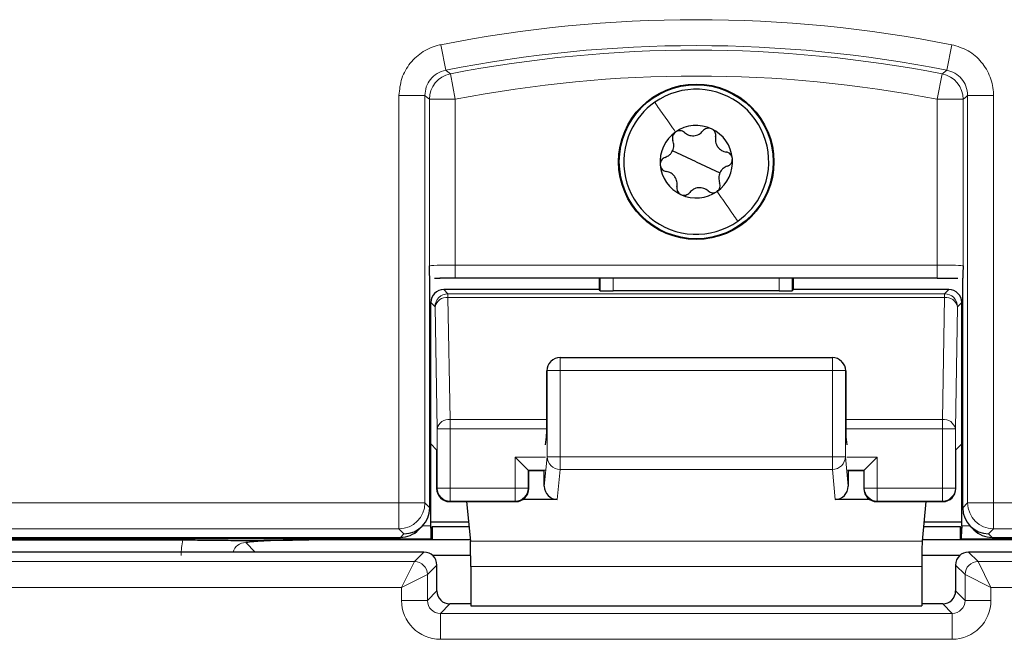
# Paper-space layout 'Blatt3' of a CAD drawing. Header units: millimetres. Extents: x 5 to 418, y 2 to 292.
# Tile 12 of 53: x 66 to 78, y 191 to 199. Entities that reach past the tile are written whole.
import ezdxf

# ---------------------------------------------------------------- set-up
doc = ezdxf.new("R2010")
doc.units = ezdxf.units.MM

psp = doc.layouts.new('Blatt3')

# ---------------------------------------------------------------- linework, layer by layer
at = {"color": 7, "linetype": 'Continuous', "lineweight": 18}
for p, q in [((71.2218, 198.4904), (71.2864, 198.1634)), ((77.8019, 198.4904), (77.7374, 198.1634)), ((71.3457, 198.1156), (71.4093, 197.7884)), ((77.678, 198.1156), (77.6145, 197.7884)), ((70.6843, 192.595), (70.6843, 197.8365)), ((70.6843, 197.8365), (71.0176, 197.8365)), ((71.0176, 197.8365), (71.0176, 192.595)), ((71.076, 195.6454), (71.076, 197.7884)), ((71.076, 197.7884), (71.4093, 197.7884)), ((71.4093, 197.7884), (71.4093, 195.654)), ((77.6145, 197.7884), (77.9478, 197.7884)), ((77.6145, 195.654), (77.6145, 197.7884)), ((77.9478, 197.7884), (77.9478, 195.6454)), ((78.0062, 192.595), (78.0062, 197.8365)), ((78.3394, 197.8365), (78.0062, 197.8365)), ((78.3394, 197.8365), (78.3394, 192.595)), ((71.4093, 195.4873), (71.4093, 195.654)), ((71.4093, 195.654), (77.6145, 195.654)), ((77.6145, 195.4873), (77.6145, 195.654)), ((73.2757, 195.325), (73.2757, 195.4873)), ((73.4423, 195.4873), (73.4423, 195.3222)), ((75.5814, 195.3222), (75.5814, 195.4873)), ((75.7481, 195.4873), (75.7481, 195.325)), ((71.2608, 195.3396), (71.3149, 195.2855)), ((71.3149, 195.2855), (71.3149, 195.2368)), ((71.3149, 195.2855), (77.7088, 195.2855)), ((71.3149, 195.2368), (71.3423, 193.6665)), ((71.3149, 195.2368), (77.7088, 195.2368)), ((77.6814, 193.6665), (77.7088, 195.2368)), ((77.7088, 195.2855), (77.7629, 195.3396)), ((77.7088, 195.2368), (77.7088, 195.2855)), ((71.1483, 195.1189), (71.0942, 195.173)), ((71.1757, 193.5487), (71.1483, 195.1189)), ((77.8755, 195.1189), (77.8481, 193.5487)), ((77.9296, 195.173), (77.8755, 195.1189)), ((72.759, 194.2981), (72.759, 194.4647)), ((76.2648, 194.2981), (76.2648, 194.4647)), ((72.5923, 194.2981), (72.5865, 194.2922)), ((72.5923, 193.1894), (72.5923, 194.2981)), ((72.5923, 194.2981), (72.759, 194.2981)), ((72.759, 194.2981), (72.759, 193.1894)), ((76.2648, 194.2981), (72.759, 194.2981)), ((76.2648, 193.1894), (76.2648, 194.2981)), ((76.2648, 194.2981), (76.4314, 194.2981)), ((76.4314, 194.2981), (76.4314, 193.1894)), ((76.4373, 194.2922), (76.4314, 194.2981)), ((71.3423, 193.6665), (71.3423, 193.5487)), ((71.3423, 193.6665), (72.5865, 193.6665)), ((76.4373, 193.6665), (77.6814, 193.6665)), ((77.6814, 193.5487), (77.6814, 193.6665)), ((71.1757, 192.7843), (71.1757, 193.5487)), ((71.3423, 193.5487), (71.1757, 193.5487)), ((71.3423, 193.5487), (71.3423, 192.7843)), ((71.3423, 193.5487), (72.5863, 193.5487)), ((76.4375, 193.5487), (77.6814, 193.5487)), ((77.6814, 192.7843), (77.6814, 193.5487)), ((77.8481, 193.5487), (77.6814, 193.5487)), ((77.8481, 193.5487), (77.8481, 192.7843)), ((72.5719, 193.1843), (72.1814, 193.1843)), ((72.1814, 192.7843), (72.1814, 193.1843)), ((72.5556, 192.8082), (72.5923, 193.1894)), ((72.5923, 193.1894), (72.759, 193.1894)), ((72.759, 193.0254), (72.759, 193.1894)), ((72.759, 193.1894), (76.2648, 193.1894)), ((76.2648, 193.1894), (76.4314, 193.1894)), ((76.2648, 193.0254), (76.2648, 193.1894)), ((76.4314, 193.1894), (76.4681, 192.8082)), ((76.8423, 193.1843), (76.4518, 193.1843)), ((76.8423, 193.1843), (76.8423, 192.7843)), ((72.3481, 193.0177), (72.3481, 192.7843)), ((72.5691, 193.0177), (72.3481, 193.0177)), ((72.759, 193.0254), (72.7218, 192.6393)), ((76.2648, 193.0254), (72.759, 193.0254)), ((76.3019, 192.6393), (76.2648, 193.0254)), ((76.6757, 193.0177), (76.4547, 193.0177)), ((76.6757, 192.7843), (76.6757, 193.0177)), ((71.1693, 192.778), (71.1757, 192.7843)), ((71.3423, 192.7843), (71.1757, 192.7843)), ((71.3423, 192.7843), (71.3423, 192.6177)), ((71.3423, 192.7843), (72.1814, 192.7843)), ((72.1814, 192.6177), (72.1814, 192.7843)), ((72.3481, 192.7843), (72.1814, 192.7843)), ((72.3481, 192.7843), (72.3544, 192.778)), ((76.6693, 192.778), (76.6757, 192.7843)), ((76.8423, 192.7843), (76.6757, 192.7843)), ((76.8423, 192.7843), (76.8423, 192.6177)), ((76.8423, 192.7843), (77.6814, 192.7843)), ((77.6814, 192.6177), (77.6814, 192.7843)), ((77.8481, 192.7843), (77.6814, 192.7843)), ((77.8481, 192.7843), (77.8544, 192.778)), ((64.3394, 192.595), (70.6843, 192.595)), ((70.6843, 192.595), (71.0176, 192.595)), ((70.6843, 192.595), (70.6843, 192.2617)), ((71.0176, 192.595), (71.0817, 192.5309)), ((71.3423, 192.6177), (71.336, 192.6114)), ((71.3423, 192.6177), (72.1814, 192.6177)), ((72.1878, 192.6114), (72.1814, 192.6177)), ((76.8423, 192.6177), (76.836, 192.6114)), ((76.8423, 192.6177), (77.6814, 192.6177)), ((77.6878, 192.6114), (77.6814, 192.6177)), ((77.9421, 192.5309), (78.0062, 192.595)), ((78.0062, 192.595), (78.3394, 192.595)), ((78.3394, 192.2617), (78.3394, 192.595)), ((78.3394, 192.595), (84.6844, 192.595)), ((70.6843, 192.2617), (64.3394, 192.2617)), ((70.7483, 192.1977), (70.6843, 192.2617)), ((70.7017, 192.151), (70.7483, 192.1977)), ((70.9876, 192.2989), (71.0942, 192.2989)), ((77.9296, 192.2989), (78.0361, 192.2989)), ((78.3394, 192.2617), (78.2754, 192.1977)), ((78.2754, 192.1977), (78.3221, 192.151)), ((84.6844, 192.2617), (78.3394, 192.2617)), ((71.097, 192.1323), (64.1452, 192.1323)), ((68.7114, 192.0846), (68.8342, 191.9618)), ((77.4207, 192.1029), (71.6031, 192.1029)), ((84.8785, 192.1323), (77.9267, 192.1323)), ((70.8838, 191.8396), (71.006, 191.9618)), ((78.0178, 191.9618), (78.14, 191.8396)), ((64.3399, 191.8396), (70.8838, 191.8396)), ((70.7172, 191.5063), (70.8838, 191.8396)), ((78.14, 191.8396), (84.6838, 191.8396)), ((78.14, 191.8396), (78.3066, 191.5063)), ((71.1726, 191.7951), (71.0504, 191.673)), ((77.4159, 191.7749), (71.6079, 191.7749)), ((77.9733, 191.673), (77.8511, 191.7951)), ((70.7172, 191.5063), (71.0504, 191.673)), ((71.0504, 191.673), (71.0504, 191.3396)), ((77.9733, 191.673), (78.3066, 191.5063)), ((77.9733, 191.3396), (77.9733, 191.673)), ((70.7172, 191.5063), (64.3399, 191.5063)), ((70.7172, 191.3396), (70.7172, 191.5063)), ((71.0504, 191.3396), (71.1726, 191.4618)), ((77.8511, 191.4618), (77.9733, 191.3396)), ((84.6838, 191.5063), (78.3066, 191.5063)), ((78.3066, 191.5063), (78.3066, 191.3396)), ((70.7172, 191.3396), (71.0504, 191.3396)), ((78.3066, 191.3396), (77.9733, 191.3396)), ((71.3393, 191.2951), (71.2171, 191.1729)), ((77.8067, 191.1729), (77.6845, 191.2951)), ((71.2171, 190.8396), (71.2171, 191.1729)), ((71.2171, 191.1729), (77.8067, 191.1729)), ((77.8067, 190.8396), (77.8067, 191.1729)), ((77.8067, 190.8396), (71.2171, 190.8396))]:
    psp.add_line(p, q, dxfattribs=at)
at = {"color": 7, "linetype": 'Continuous', "lineweight": 25}
for p, q in [((74.5119, 196.9844), (74.2072, 197.1265)), ((74.5119, 196.9844), (74.8165, 196.8422)), ((71.0817, 192.5311), (71.0817, 195.488)), ((71.1421, 195.4859), (71.2141, 195.4864)), ((77.6145, 195.4873), (71.4093, 195.4873)), ((73.2611, 195.4873), (73.2611, 195.3396)), ((75.7627, 195.3396), (75.7627, 195.4873)), ((77.9421, 192.5311), (77.9421, 195.488)), ((73.2611, 195.3396), (71.2608, 195.3396)), ((73.2757, 195.325), (73.2611, 195.3396)), ((75.5814, 195.3222), (73.4423, 195.3222)), ((75.7627, 195.3396), (75.7481, 195.325)), ((77.7629, 195.3396), (75.7627, 195.3396)), ((71.0942, 193.3536), (71.0942, 195.173)), ((77.9296, 193.3536), (77.9296, 195.173)), ((72.6411, 194.4159), (72.6361, 194.4109)), ((72.759, 194.4647), (76.2648, 194.4647)), ((76.3876, 194.4109), (76.3826, 194.4159)), ((72.5865, 193.6111), (72.5865, 194.2922)), ((76.4373, 194.2922), (76.4373, 193.6111)), ((71.1693, 193.2784), (71.0942, 193.3536)), ((71.0942, 192.2989), (71.0942, 193.3536)), ((72.5719, 193.3422), (72.584, 193.4463)), ((76.4397, 193.4463), (76.4518, 193.3422)), ((77.9296, 193.3536), (77.8544, 193.2784)), ((77.9296, 192.2989), (77.9296, 193.3536)), ((71.1693, 193.2784), (71.1693, 192.778)), ((77.8544, 192.778), (77.8544, 193.2784)), ((72.1814, 193.1843), (72.3481, 193.0177)), ((76.6757, 193.0177), (76.8423, 193.1843)), ((72.3481, 193.0177), (72.3544, 193.0114)), ((72.3544, 192.778), (72.3544, 193.0114)), ((72.5568, 193.0054), (72.3544, 193.0054)), ((72.5556, 192.8082), (72.5556, 193.0054)), ((76.6693, 193.0054), (76.4669, 193.0054)), ((76.4681, 193.0054), (76.4681, 192.8082)), ((76.6757, 193.0177), (76.6693, 193.0114)), ((76.6693, 193.0114), (76.6693, 192.778)), ((71.336, 192.6114), (72.1878, 192.6114)), ((71.5541, 192.6114), (71.6031, 192.1029)), ((72.7218, 192.6393), (72.2802, 192.6393)), ((76.7436, 192.6393), (76.3019, 192.6393)), ((76.836, 192.6114), (77.6878, 192.6114)), ((77.4696, 192.6114), (77.4207, 192.1029)), ((71.0817, 192.5309), (71.0817, 192.5311)), ((77.9421, 192.5309), (77.9421, 192.5311)), ((71.0942, 192.3508), (71.5792, 192.3508)), ((77.4445, 192.3508), (77.9296, 192.3508)), ((70.9375, 192.2487), (70.9841, 192.2953)), ((71.0941, 192.2688), (71.0942, 192.2688)), ((71.1116, 192.2862), (71.0942, 192.2688)), ((71.1116, 192.2862), (71.1116, 192.1177)), ((71.5854, 192.2862), (71.1116, 192.2862)), ((77.9121, 192.2862), (77.4383, 192.2862)), ((77.9121, 192.1177), (77.9121, 192.2862)), ((77.9295, 192.2688), (77.9121, 192.2862)), ((77.9295, 192.2688), (77.9296, 192.2688)), ((78.0397, 192.2953), (78.0863, 192.2487)), ((64.0118, 192.151), (70.7017, 192.151)), ((64.1452, 192.1177), (67.9035, 192.1177)), ((71.1116, 192.1177), (69.5229, 192.1177)), ((71.1116, 192.1177), (71.097, 192.1323)), ((71.6017, 192.1177), (71.1116, 192.1177)), ((77.9121, 192.1177), (77.4221, 192.1177)), ((77.9267, 192.1323), (77.9121, 192.1177)), ((79.5009, 192.1177), (77.9121, 192.1177)), ((78.3221, 192.151), (85.012, 192.151)), ((71.006, 191.9618), (64.2177, 191.9618)), ((84.806, 191.9618), (78.0178, 191.9618)), ((71.6073, 191.9168), (71.1198, 191.9168)), ((77.9039, 191.9168), (77.4164, 191.9168)), ((71.1726, 191.4618), (71.1726, 191.7951)), ((71.6079, 191.7749), (71.6079, 191.2719)), ((77.4159, 191.7749), (77.4159, 191.2719)), ((77.8511, 191.7951), (77.8511, 191.4618)), ((71.6079, 191.2951), (71.3393, 191.2951)), ((71.6079, 191.2719), (77.4159, 191.2719)), ((77.6845, 191.2951), (77.4159, 191.2951))]:
    psp.add_line(p, q, dxfattribs=at)
at = {"color": 7, "linetype": 'Continuous', "lineweight": 18, "flags": 128}
for points in [[(71.2864, 198.1634), (71.2982, 198.1539), (71.3457, 198.1156)], [(77.678, 198.1156), (77.6899, 198.1251), (77.7374, 198.1634)], [(71.076, 197.7884), (71.0467, 197.8125), (71.0176, 197.8365)], [(78.0062, 197.8365), (77.977, 197.8125), (77.9478, 197.7884)]]:
    psp.add_lwpolyline(points, dxfattribs=at)
at = {"color": 7, "linetype": 'Continuous', "lineweight": 25}
for radius in [1, 0.9907]:
    psp.add_circle((74.5119, 196.9844), radius, dxfattribs=at)
at = {"color": 7, "linetype": 'Continuous', "lineweight": 18}
for centre, radius, start, end in [((74.5119, 181.8177), 16.9942, 78.83718, 101.16282), ((74.5119, 181.8177), 16.6609, 78.83718, 101.16282), ((74.5119, 181.8177), 16.6026, 79.00614, 100.99386), ((71.4094, 197.7883), 0.3334, 101.01001, 179.98385), ((74.5119, 181.8177), 16.2693, 79.00614, 100.99386), ((77.6144, 197.7883), 0.3334, 0.01615, 78.98999), ((71.315, 195.1188), 0.1667, 90.02044, 179.97956), ((71.2959, 195.0869), 0.1511, 82.77494, 167.76207), ((77.7088, 195.1188), 0.1667, 0.02044, 89.97956), ((77.7278, 195.0869), 0.1511, 12.23793, 97.22506), ((72.7589, 194.2982), 0.1666, 135.00151, 180.01956), ((76.2648, 194.2982), 0.1666, 359.98044, 44.99849), ((71.3233, 193.5166), 0.1511, 82.77494, 167.76207), ((77.7004, 193.5166), 0.1511, 12.23793, 97.22506), ((72.7583, 193.1913), 0.1659, 180.67094, 270.24638), ((76.2655, 193.1913), 0.1659, 269.75362, 359.32906), ((71.3424, 192.7844), 0.1667, 180.02044, 269.97956), ((72.1814, 192.7844), 0.1667, 270.02044, 359.97956), ((76.8424, 192.7844), 0.1667, 180.02044, 269.97956), ((77.6814, 192.7844), 0.1667, 270.02044, 359.97956), ((70.6842, 192.5951), 0.3334, 270.02044, 359.97956), ((78.3396, 192.5951), 0.3334, 180.02044, 269.97956), ((70.8837, 191.6729), 0.1667, 0.02044, 89.97956), ((78.14, 191.6729), 0.1667, 90.02044, 179.97956)]:
    psp.add_arc(centre, radius, start, end, dxfattribs=at)
at = {"color": 7, "linetype": 'Continuous', "lineweight": 25}
for centre, radius, start, end in [((74.5119, 196.9844), 0.9333, 334.98633, 124.98633), ((74.5119, 196.9844), 0.9333, 124.98633, 154.98633), ((74.5119, 196.9844), 0.4667, 64.98633, 124.98633), ((74.5119, 196.9844), 0.4667, 4.98633, 64.98633), ((74.5119, 196.9844), 0.9333, 154.98633, 304.98633), ((74.5119, 196.9844), 0.4667, 124.98633, 184.98633), ((74.5119, 196.9844), 0.4667, 304.98633, 4.98633), ((74.5119, 196.9844), 0.4667, 184.98633, 244.98633), ((74.5119, 196.9844), 0.4667, 244.98633, 304.98633), ((74.5119, 196.9844), 0.9333, 304.98633, 334.98633), ((72.759, 194.2981), 0.1667, 90, 135), ((76.2648, 194.2981), 0.1667, 45, 90), ((71.336, 192.7781), 0.1667, 180.02044, 269.97956), ((72.1877, 192.7781), 0.1667, 270.02044, 359.97956), ((76.836, 192.7781), 0.1667, 180.02044, 269.97956), ((77.6877, 192.7781), 0.1667, 270.02044, 359.97956), ((71.0059, 191.7951), 0.1667, 0.02044, 89.97956), ((78.0178, 191.7951), 0.1667, 90.02044, 179.97956)]:
    psp.add_arc(centre, radius, start, end, dxfattribs=at)
at = {"color": 7, "linetype": 'Continuous', "lineweight": 18}
for centre, major_axis, ratio, start_param, end_param in [((71.4093, 195.6452), (0.3333, 0), 0.0261826, 1.5707963, 3.1241394), ((77.6145, 195.6452), (0.3333, 0), 0.0261826, 0.0174533, 1.5707963), ((68.7137, 191.9159), (0.5909, -0.5909), 0.9972647, 3.684069, 3.9256213), ((68.7137, 191.9159), (0.1208, -0.1208), 0.9759379, 2.357564, 3.6635835), ((71.2172, 191.3397), (-0.3537, -0.3537), 0.9996955, 5.4979394, 7.0684312), ((71.2172, 191.3397), (0.118, 0.118), 0.9984793, 2.3563468, 3.9268385), ((77.8065, 191.3397), (0.3537, -0.3537), 0.9996955, 5.4979394, 7.0684312), ((77.8065, 191.3397), (0.118, -0.118), 0.9984793, 5.4979394, 7.0684312)]:
    psp.add_ellipse(centre, major_axis=major_axis, ratio=ratio, start_param=start_param, end_param=end_param, dxfattribs=at)
at = {"color": 7, "linetype": 'Continuous', "lineweight": 25}
for centre, major_axis, ratio, start_param, end_param in [((71.4093, 195.4786), (0.5, 0), 0.0174551, 1.5707963, 1.9794839), ((71.2609, 195.1729), (0.1179, -0.1179), 0.9996955, 2.3563468, 3.9268385), ((73.4423, 195.3251), (0.1667, 0), 0.0174551, 3.1590459, 4.712389), ((75.5814, 195.3251), (0.1667, 0), 0.0174551, 4.712389, 6.265732), ((77.7629, 195.1729), (-0.1179, -0.1179), 0.9996955, 2.3563468, 3.9268385), ((72.7561, 194.2952), (0.1572, 0.0651), 0.9756194, 1.9722982, 2.7400908), ((76.2677, 194.2952), (0.1572, -0.0651), 0.9756194, 0.4015019, 1.1692945), ((72.7532, 194.2923), (0.1179, 0.1179), 0.9996955, 2.3385889, 2.3563468), ((76.2706, 194.2923), (0.1179, -0.1179), 0.9996955, 0.7852459, 0.8030037), ((72.5836, 193.6111), (0, 0.1667), 0.0174551, 3.2911086, 4.712389), ((76.4402, 193.6111), (0, 0.1667), 0.0174551, 1.5707963, 2.9920767), ((72.7223, 192.8087), (-0.0162, -0.1686), 0.9838215, 4.8099607, 6.3776443), ((76.3014, 192.8087), (-0.0162, 0.1686), 0.9838215, 3.0471336, 4.6148173), ((70.7483, 192.531), (0.3334, 0), 0.9996955, 4.712389, 6.2828806), ((78.2754, 192.531), (0.3334, 0), 0.9996955, 3.1418973, 4.712389), ((70.7018, 192.4844), (0.2358, 0.2358), 0.9996955, 3.9268385, 4.712389), ((71.0913, 192.2989), (0, 0.1667), 0.0174551, 4.5305121, 4.712389), ((71.0971, 192.2989), (0, 0.1667), 0.0174551, 1.7526732, 3.1241394), ((77.9267, 192.2989), (0, 0.1667), 0.0174551, 3.1590459, 4.5305121), ((77.9325, 192.2989), (0, 0.1667), 0.0174551, 1.5707963, 1.7526732), ((78.322, 192.4844), (0.2358, -0.2358), 0.9996955, 4.712389, 5.4979394), ((71.6021, 191.7749), (0, 0.3333), 0.0174551, 4.712389, 6.103873), ((77.4217, 191.7749), (0, 0.3333), 0.0174551, 0.1793123, 1.5707963), ((71.3394, 191.4619), (0.118, 0.118), 0.9984793, 2.3563468, 3.9268385), ((77.6843, 191.4619), (0.118, -0.118), 0.9984793, 5.4979394, 7.0684312)]:
    psp.add_ellipse(centre, major_axis=major_axis, ratio=ratio, start_param=start_param, end_param=end_param, dxfattribs=at)
at = {"color": 7, "linetype": 'Continuous', "lineweight": 18}
for points, knots in [([(71.2218, 198.4904), (71.2161, 198.4892), (71.1372, 198.473), (70.9904, 198.4123), (70.8214, 198.2609), (70.7064, 198.0613), (70.6917, 197.9114), (70.6843, 197.8365)], [0, 0, 0, 0, 0.019366, 0.2645085, 0.5096539, 0.7548276, 1, 1, 1, 1]), ([(78.3394, 197.8365), (78.3394, 197.8424), (78.3387, 197.9228), (78.3076, 198.0786), (78.1918, 198.2738), (78.0182, 198.4252), (77.874, 198.4687), (77.8019, 198.4904)], [0, 0, 0, 0, 0.01936598, 0.26450854, 0.50965391, 0.75482762, 1, 1, 1, 1]), ([(71.0176, 197.8365), (71.0213, 197.874), (71.0286, 197.949), (71.0862, 198.0482), (71.1725, 198.1283), (71.2475, 198.1514), (71.2864, 198.1634)], [0, 0, 0, 0, 0.2452657, 0.4904926, 0.7356895, 1, 1, 1, 1]), ([(77.7374, 198.1634), (77.7735, 198.1526), (77.8457, 198.1309), (77.9319, 198.0552), (77.9937, 197.955), (78.0019, 197.8769), (78.0062, 197.8365)], [0, 0, 0, 0, 0.2452657, 0.4904926, 0.7356895, 1, 1, 1, 1])]:
    psp.add_open_spline(points, degree=3, knots=knots, dxfattribs=at)
for points in [[(73.9767, 197.749), (74.0169, 197.6916), (74.0974, 197.5766), (74.1953, 197.4367), (74.2443, 197.3667)], [(75.047, 196.2197), (75.0068, 196.2772), (74.9263, 196.3922), (74.8284, 196.5321), (74.7795, 196.602)]]:
    psp.add_open_spline(points, degree=3, dxfattribs=at)
at = {"color": 7, "linetype": 'Continuous', "lineweight": 25}
for points, knots in [([(74.7092, 197.4073), (74.6988, 197.4109), (74.6781, 197.4181), (74.6456, 197.4145), (74.6169, 197.402), (74.6033, 197.3878), (74.5965, 197.3806)], [0, 0, 0, 0, 0.2492337, 0.4997272, 0.7493456, 1, 1, 1, 1]), ([(74.7611, 197.3038), (74.7623, 197.3136), (74.7645, 197.3331), (74.7556, 197.3631), (74.7375, 197.3903), (74.7186, 197.4016), (74.7092, 197.4073)], [0, 0, 0, 0, 0.2508535, 0.4998224, 0.7499966, 1, 1, 1, 1]), ([(74.2443, 197.3667), (74.236, 197.3595), (74.2194, 197.3451), (74.2062, 197.3152), (74.2027, 197.2841), (74.2083, 197.2653), (74.2111, 197.2558)], [0, 0, 0, 0, 0.2492338, 0.4997272, 0.7493458, 1, 1, 1, 1]), ([(74.3599, 197.36), (74.3519, 197.3658), (74.3362, 197.3775), (74.3057, 197.3848), (74.2731, 197.3828), (74.2539, 197.372), (74.2443, 197.3667)], [0, 0, 0, 0, 0.2508512, 0.4998193, 0.7499945, 1, 1, 1, 1]), ([(74.3599, 197.36), (74.377, 197.3476), (74.4029, 197.329), (74.4474, 197.3189), (74.4825, 197.3179), (74.517, 197.3249), (74.5594, 197.3424), (74.5817, 197.3654), (74.5965, 197.3806)], [0, 0, 0, 0, 0.2491389, 0.3742728, 0.4988786, 0.6239691, 0.7497342, 1, 1, 1, 1]), ([(74.7611, 197.3038), (74.759, 197.2827), (74.7558, 197.2511), (74.7694, 197.2075), (74.786, 197.1766), (74.8093, 197.1502), (74.8457, 197.1223), (74.8767, 197.1144), (74.8974, 197.1092)], [0, 0, 0, 0, 0.2491414, 0.3742754, 0.4988808, 0.6239708, 0.7497353, 1, 1, 1, 1]), ([(74.1106, 197.0405), (74.1299, 197.0492), (74.1589, 197.0622), (74.1899, 197.0958), (74.2084, 197.1257), (74.2195, 197.159), (74.2255, 197.2045), (74.2168, 197.2353), (74.2111, 197.2558)], [0, 0, 0, 0, 0.24908813, 0.37421967, 0.49883534, 0.62393704, 0.74971318, 1, 1, 1, 1]), ([(74.1106, 197.0405), (74.1016, 197.0366), (74.0835, 197.0288), (74.062, 197.0061), (74.0475, 196.9768), (74.0471, 196.9548), (74.047, 196.9438)], [0, 0, 0, 0, 0.2507928, 0.4997404, 0.7499403, 1, 1, 1, 1]), ([(74.9768, 197.0249), (74.9747, 197.0357), (74.9706, 197.0573), (74.9512, 197.0836), (74.9261, 197.1023), (74.9069, 197.1069), (74.8974, 197.1092)], [0, 0, 0, 0, 0.2492369, 0.4997272, 0.7493439, 1, 1, 1, 1]), ([(74.9131, 196.9282), (74.9222, 196.9321), (74.9402, 196.94), (74.9617, 196.9626), (74.9762, 196.9919), (74.9766, 197.0139), (74.9768, 197.0249)], [0, 0, 0, 0, 0.2507928, 0.4997404, 0.7499403, 1, 1, 1, 1]), ([(74.047, 196.9438), (74.049, 196.933), (74.0532, 196.9114), (74.0725, 196.8851), (74.0977, 196.8664), (74.1168, 196.8619), (74.1264, 196.8596)], [0, 0, 0, 0, 0.2492369, 0.4997272, 0.7493439, 1, 1, 1, 1]), ([(74.9131, 196.9282), (74.8938, 196.9195), (74.8648, 196.9065), (74.8339, 196.8729), (74.8154, 196.8431), (74.8042, 196.8097), (74.7982, 196.7642), (74.8069, 196.7334), (74.8127, 196.7129)], [0, 0, 0, 0, 0.24908812, 0.37421967, 0.49883534, 0.62393704, 0.74971318, 1, 1, 1, 1]), ([(74.2626, 196.6649), (74.2648, 196.686), (74.268, 196.7177), (74.2544, 196.7612), (74.2377, 196.7922), (74.2144, 196.8185), (74.178, 196.8465), (74.147, 196.8543), (74.1264, 196.8596)], [0, 0, 0, 0, 0.2491414, 0.3742754, 0.4988808, 0.6239708, 0.7497353, 1, 1, 1, 1]), ([(74.2626, 196.6649), (74.2615, 196.6551), (74.2592, 196.6356), (74.2681, 196.6056), (74.2862, 196.5784), (74.3051, 196.5671), (74.3146, 196.5615)], [0, 0, 0, 0, 0.2508535, 0.4998224, 0.7499966, 1, 1, 1, 1]), ([(74.6639, 196.6088), (74.6467, 196.6212), (74.6209, 196.6398), (74.5764, 196.6498), (74.5413, 196.6509), (74.5068, 196.6438), (74.4644, 196.6263), (74.4421, 196.6034), (74.4272, 196.5881)], [0, 0, 0, 0, 0.2491389, 0.3742728, 0.4988786, 0.6239691, 0.7497342, 1, 1, 1, 1]), ([(74.7795, 196.602), (74.7877, 196.6092), (74.8044, 196.6236), (74.8175, 196.6535), (74.8211, 196.6846), (74.8155, 196.7035), (74.8127, 196.7129)], [0, 0, 0, 0, 0.2492338, 0.4997272, 0.7493458, 1, 1, 1, 1]), ([(74.3146, 196.5615), (74.3249, 196.5579), (74.3457, 196.5507), (74.3782, 196.5543), (74.4069, 196.5667), (74.4204, 196.581), (74.4272, 196.5881)], [0, 0, 0, 0, 0.2492337, 0.4997272, 0.7493456, 1, 1, 1, 1]), ([(74.6639, 196.6088), (74.6718, 196.6029), (74.6876, 196.5912), (74.718, 196.5839), (74.7506, 196.586), (74.7698, 196.5967), (74.7795, 196.602)], [0, 0, 0, 0, 0.25085118, 0.49981935, 0.74999452, 1, 1, 1, 1]), ([(71.0817, 195.488), (71.0809, 195.4995), (71.0788, 195.5292), (71.0771, 195.6027), (71.076, 195.645), (71.076, 195.6454)], [0, 0, 0, 0, 0.3845228, 0.9942397, 1, 1, 1, 1]), ([(77.9478, 195.6454), (77.9478, 195.645), (77.9467, 195.6027), (77.9449, 195.5292), (77.9429, 195.4995), (77.9421, 195.488)], [0, 0, 0, 0, 0.0057603, 0.6154772, 1, 1, 1, 1]), ([(77.6145, 195.4873), (77.6536, 195.4873), (77.7487, 195.4872), (77.8324, 195.4864), (77.8816, 195.4859)], [0, 0, 0, 0, 0.4112776, 1, 1, 1, 1]), ([(67.9035, 192.1177), (67.987, 192.1175), (68.1537, 192.1172), (68.3627, 192.1151), (68.5111, 192.1127), (68.6004, 192.1107), (68.6561, 192.1097), (68.687, 192.1093), (68.7076, 192.1092), (68.7298, 192.1093), (68.7768, 192.1097), (68.8997, 192.1125), (69.0962, 192.1159), (69.3601, 192.1176), (69.4835, 192.1177), (69.5229, 192.1177)], [0, 0, 0, 0, 0.1279845, 0.2556052, 0.3628065, 0.4421849, 0.4757382, 0.4878772, 0.4979054, 0.5079892, 0.5213852, 0.5795548, 0.810063, 0.9393939, 1, 1, 1, 1]), ([(69.5229, 192.1177), (69.44, 192.1173), (69.2746, 192.1164), (69.032, 192.109), (68.8564, 192.0986), (68.7605, 192.0896), (68.7201, 192.0855), (68.7119, 192.0846), (68.7114, 192.0846)], [0, 0, 0, 0, 0.2277963, 0.4550935, 0.7542501, 0.9491917, 0.9972546, 1, 1, 1, 1])]:
    psp.add_open_spline(points, degree=3, knots=knots, dxfattribs=at)

doc.saveas('drawing.dxf')
